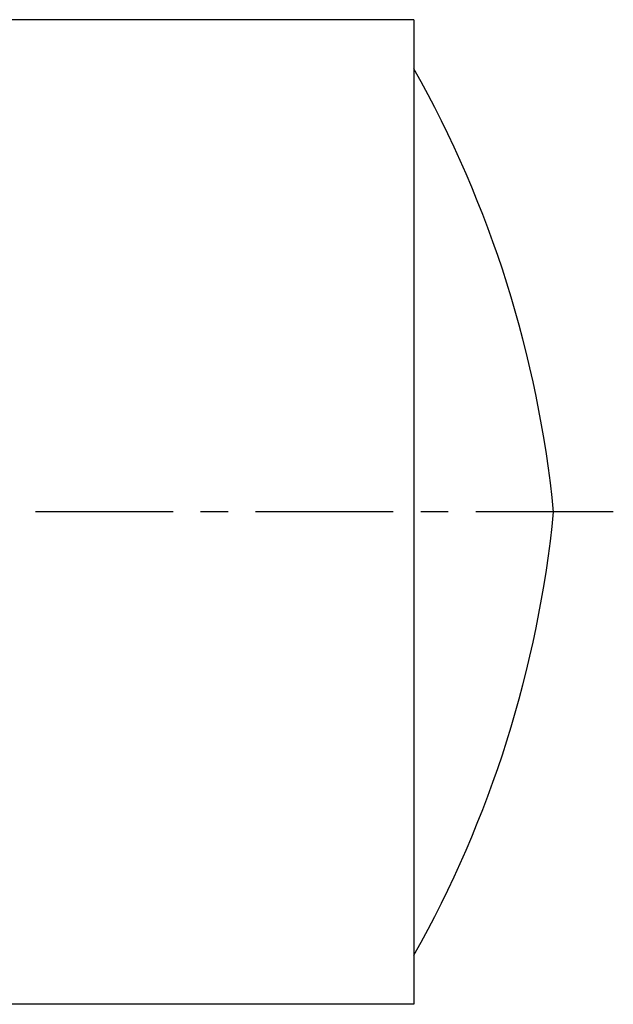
# Model space of a CAD drawing. Header units: millimetres. Extents: x 172 to 299, y 176 to 276.
# Tile 39 of 39: x 250 to 299, y 176 to 258. Entities that reach past the tile are written whole.
import ezdxf

# ---------------------------------------------------------------- set-up
doc = ezdxf.new("R2010")
doc.units = ezdxf.units.MM
doc.header["$LTSCALE"] = 30.734
doc.linetypes.add('CENTER', pattern=[0.6, 0.375, -0.075, 0.075, -0.075])
doc.layers.get('0').update_dxf_attribs({"linetype": 'CONTINUOUS'})
doc.layers.add('DEFAULT_1', color=7, linetype='CENTER')

msp = doc.modelspace()

# ---------------------------------------------------------------- linework, layer by layer
at = {"color": 7, "linetype": 'CONTINUOUS'}
for p, q in [((282.583, 258.361), (226.283, 258.361)), ((282.583, 258.361), (282.583, 175.861)), ((282.583, 175.861), (177.283, 175.861))]:
    msp.add_line(p, q, dxfattribs=at)
for centre, start, end in [((200.235, 207.877), 5.60707, 29.37758), ((200.235, 226.344), 330.62242, 354.39293)]:
    msp.add_arc(centre, 94.5, start, end, dxfattribs=at)
at = {"layer": 'DEFAULT_1', "color": 2, "linetype": 'CENTER'}
msp.add_line((299.283, 217.111), (172.283, 217.111), dxfattribs=at)

doc.saveas('drawing.dxf')
